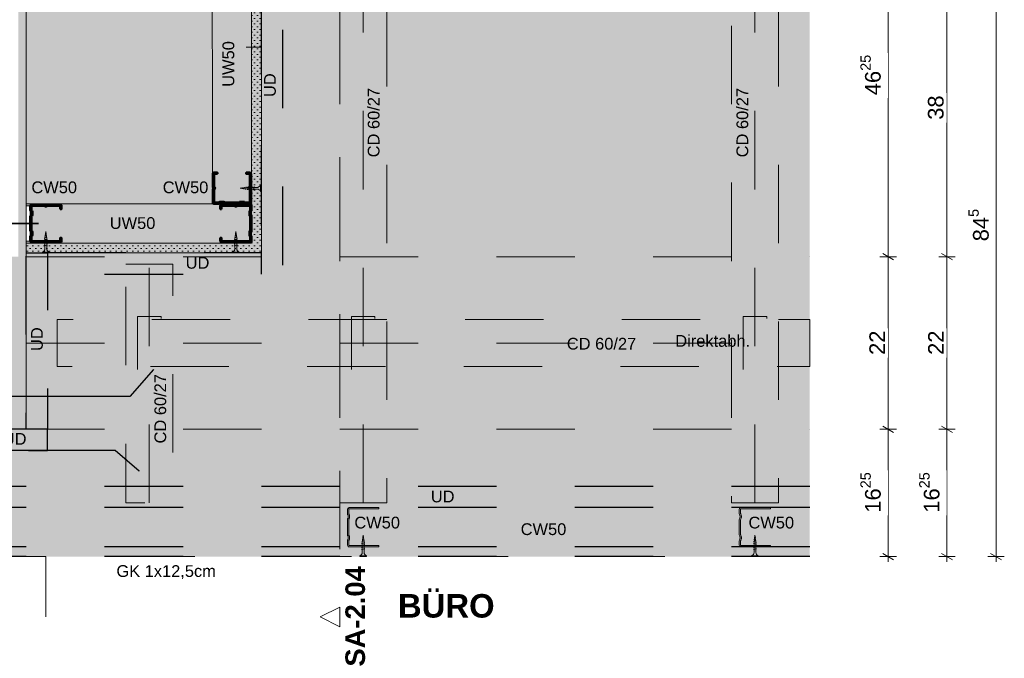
# Model space of a CAD drawing. Header units: metres. Extents: x -1.1 to 13.1, y -2.2 to 1.8.
# Tile 2 of 59: x -0.402 to 0.854, y -2.149 to -1.335. Entities that reach past the tile are written whole.
import ezdxf

# ---------------------------------------------------------------- set-up
doc = ezdxf.new("R2010")
doc.units = ezdxf.units.M
doc.header["$MEASUREMENT"] = 0
for name, pattern in [('Achse', [0.04, 0.02, -0.01, 0, -0.01]), ('Schnittlinie', [0.06, 0.03, -0.015, 0, -0.015]), ('Strichlinie eng', [0.023, 0.015, -0.008]), ('Untersicht', [0.02, 0.015, -0.005]), ('Wipeout_Contour', [1, 0, -1])]:
    doc.linetypes.add(name, pattern=pattern)
for name, color, linetype in [('152 - Bemaßung_ Beschriftung.Ausbau', 7, 'Continuous'), ('201 - Marker.Schnitt - versteckt Grundriss u. Detail SD', 7, 'Continuous'), ('607 - Struktur.Stütze', 7, 'Continuous'), ('608 - Struktur.Träger', 7, 'Continuous'), ('650 - Abdeckung.Fußboden Aufbau', 7, 'Continuous'), ('653 - Abdeckung.TB Verkofferung', 7, 'Continuous'), ('660 - Unterkonstruktion.Trockenbau', 7, 'Continuous'), ('Neubau_606 - Struktur.Wand Innen Ausbau', 7, 'Continuous'), ('Neubau_653 - Abdeckung.TB Verkofferung', 7, 'Continuous'), ('Neubau_660 - Unterkonstruktion.Trockenbau', 7, 'Continuous')]:
    doc.layers.add(name, color=color, linetype=linetype)
doc.styles.add('ERSTELLTER_STIL_1', font='txt')
doc.styles.add('ERSTELLTER_STIL_2', font='txt')
doc.dimstyles.new('ERSTELLTER_STIL__1', dxfattribs={"dimtxt": 0.02, "dimasz": 0.01064, "dimexe": 0.18, "dimexo": 0.0625, "dimgap": 0, "dimtad": 1, "dimzin": 0, "dimdsep": 46, "dimtxsty": 'ERSTELLTER_STIL_1', "dimblk": 'ARROWHEAD_2', "dimblk1": 'ARROWHEAD_2', "dimblk2": 'ARROWHEAD_2', "dimcen": 0.09, "dimse1": 1, "dimse2": 1, "dimclrd": 7, "dimclre": 7, "dimclrt": 7, "dimazin": 0, "dimtfac": 1, "dimtdec": 4, "dimtmove": 0, "dimatfit": 3, "dimfxl": 1, "dimtolj": 1, "dimtzin": 0, "dimarcsym": 0})
doc.dimstyles.new('ERSTELLTER_STIL__4', dxfattribs={"dimtxt": 0.18, "dimasz": 0.001824, "dimexe": 0.18, "dimexo": 0.0625, "dimgap": 0, "dimtad": 0, "dimtih": 1, "dimtoh": 1, "dimdec": 4, "dimzin": 0, "dimdsep": 46, "dimcen": 0.09, "dimadec": 0, "dimazin": 0, "dimtfac": 1, "dimtdec": 4, "dimtmove": 0, "dimatfit": 3, "dimldrblk": 'ARROWHEAD_11', "dimfxl": 1, "dimtolj": 1, "dimtzin": 0, "dimarcsym": 0})
pattern_1 = [(45, (0, 0), (-0.003535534, 0.003535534), [0, -0.005])]

# ---------------------------------------------------------------- blocks, each defined once
blk = doc.blocks.new('*D3')
at = {"layer": '152 - Bemaßung_ Beschriftung.Ausbau', "color": 7, "linetype": 'Continuous', "lineweight": 9}
for p, q in [((0.7166, -1.857), (0.6956, -1.857)), ((0.6991, -1.8529), (0.7131, -1.861)), ((0.7061, -2.0195), (0.7061, -1.857)), ((0.7166, -2.0195), (0.6956, -2.0195)), ((0.6991, -2.0154), (0.7131, -2.0235)), ((0.7061, -2.0263), (0.7061, -2.0195))]:
    blk.add_line(p, q, dxfattribs=at)
at = {"color": 254, "linetype": 'Wipeout_Contour', "lineweight": 0, "ltscale": 8.491843}
blk.add_wipeout([(0.7057, -1.967), (0.7057, -1.9094), (0.6785, -1.9094), (0.6785, -1.967)], dxfattribs=at).dxf.layer = '152 - Bemaßung_ Beschriftung.Ausbau'
at = {"layer": '152 - Bemaßung_ Beschriftung.Ausbau', "color": 7, "lineweight": 9, "insert": (0.7024, -1.9634), "char_height": 0.02, "attachment_point": 7, "rotation": 90, "style": 'ERSTELLTER_STIL_1'}
blk.add_mtext('\\A1;{\\pql;\\fArial|b0|i0|c0|p38;16\\fArial|b0|i0|c0|p38;\\A1{\\H.66x;\\S25^  ;}}', dxfattribs=at)
blk = doc.blocks.new('ARROWHEAD_2')
at = {"color": 0, "linetype": 'Continuous', "lineweight": 0}
for p, q in [((0, 0), (-1, 0)), ((-0.38, -0.66), (0.38, 0.66))]:
    blk.add_line(p, q, dxfattribs=at)
blk = doc.blocks.new('*D5')
at = {"layer": '152 - Bemaßung_ Beschriftung.Ausbau', "color": 7, "linetype": 'Continuous', "lineweight": 9}
for p, q in [((0.6991, -1.6329), (0.7131, -1.641)), ((0.7166, -1.637), (0.6956, -1.637)), ((0.7061, -1.857), (0.7061, -1.637)), ((0.7166, -1.857), (0.6956, -1.857)), ((0.6991, -1.8529), (0.7131, -1.861))]:
    blk.add_line(p, q, dxfattribs=at)
at = {"color": 254, "linetype": 'Wipeout_Contour', "lineweight": 0, "ltscale": 7.796906}
blk.add_wipeout([(0.7057, -1.7658), (0.7057, -1.7282), (0.6785, -1.7282), (0.6785, -1.7658)], dxfattribs=at).dxf.layer = '152 - Bemaßung_ Beschriftung.Ausbau'
at = {"layer": '152 - Bemaßung_ Beschriftung.Ausbau', "color": 7, "lineweight": 9, "insert": (0.7021, -1.7622), "char_height": 0.02, "attachment_point": 7, "rotation": 90, "style": 'ERSTELLTER_STIL_1'}
blk.add_mtext('\\A1;{\\pql;\\fArial|b0|i0|c0|p38;22}', dxfattribs=at)
blk = doc.blocks.new('*D6')
at = {"layer": '152 - Bemaßung_ Beschriftung.Ausbau', "color": 7, "linetype": 'Continuous', "lineweight": 9}
for p, q in [((0.7166, -1.1745), (0.6956, -1.1745)), ((0.6991, -1.1704), (0.7131, -1.1785)), ((0.7061, -1.637), (0.7061, -1.1745)), ((0.6991, -1.6329), (0.7131, -1.641)), ((0.7166, -1.637), (0.6956, -1.637))]:
    blk.add_line(p, q, dxfattribs=at)
at = {"color": 254, "linetype": 'Wipeout_Contour', "lineweight": 0, "ltscale": 6.606756}
blk.add_wipeout([(0.7057, -1.4345), (0.7057, -1.3769), (0.6785, -1.3769), (0.6785, -1.4345)], dxfattribs=at).dxf.layer = '152 - Bemaßung_ Beschriftung.Ausbau'
at = {"layer": '152 - Bemaßung_ Beschriftung.Ausbau', "color": 7, "lineweight": 9, "insert": (0.7024, -1.4309), "char_height": 0.02, "attachment_point": 7, "rotation": 90, "style": 'ERSTELLTER_STIL_1'}
blk.add_mtext('\\A1;{\\pql;\\fArial|b0|i0|c0|p38;46\\fArial|b0|i0|c0|p38;\\A1{\\H.66x;\\S25^  ;}}', dxfattribs=at)
blk = doc.blocks.new('*D22')
at = {"layer": '152 - Bemaßung_ Beschriftung.Ausbau', "color": 7, "linetype": 'Continuous', "lineweight": 9}
for p, q in [((0.7916, -1.857), (0.7706, -1.857)), ((0.7741, -1.8529), (0.7881, -1.861)), ((0.7811, -2.0195), (0.7811, -1.857)), ((0.7916, -2.0195), (0.7706, -2.0195)), ((0.7741, -2.0154), (0.7881, -2.0235)), ((0.7811, -2.0263), (0.7811, -2.0195))]:
    blk.add_line(p, q, dxfattribs=at)
at = {"color": 254, "linetype": 'Wipeout_Contour', "lineweight": 0, "ltscale": 8.594038}
blk.add_wipeout([(0.7807, -1.967), (0.7807, -1.9094), (0.7535, -1.9094), (0.7535, -1.967)], dxfattribs=at).dxf.layer = '152 - Bemaßung_ Beschriftung.Ausbau'
at = {"layer": '152 - Bemaßung_ Beschriftung.Ausbau', "color": 7, "lineweight": 9, "insert": (0.7774, -1.9634), "char_height": 0.02, "attachment_point": 7, "rotation": 90, "style": 'ERSTELLTER_STIL_1'}
blk.add_mtext('\\A1;{\\pql;\\fArial|b0|i0|c0|p38;16\\fArial|b0|i0|c0|p38;\\A1{\\H.66x;\\S25^  ;}}', dxfattribs=at)
blk = doc.blocks.new('*D23')
at = {"layer": '152 - Bemaßung_ Beschriftung.Ausbau', "color": 7, "linetype": 'Continuous', "lineweight": 9}
for p, q in [((0.7741, -1.6329), (0.7881, -1.641)), ((0.7916, -1.637), (0.7706, -1.637)), ((0.7811, -1.857), (0.7811, -1.637)), ((0.7916, -1.857), (0.7706, -1.857)), ((0.7741, -1.8529), (0.7881, -1.861))]:
    blk.add_line(p, q, dxfattribs=at)
at = {"color": 254, "linetype": 'Wipeout_Contour', "lineweight": 0, "ltscale": 7.907437}
blk.add_wipeout([(0.7807, -1.7658), (0.7807, -1.7282), (0.7535, -1.7282), (0.7535, -1.7658)], dxfattribs=at).dxf.layer = '152 - Bemaßung_ Beschriftung.Ausbau'
at = {"layer": '152 - Bemaßung_ Beschriftung.Ausbau', "color": 7, "lineweight": 9, "insert": (0.7771, -1.7622), "char_height": 0.02, "attachment_point": 7, "rotation": 90, "style": 'ERSTELLTER_STIL_1'}
blk.add_mtext('\\A1;{\\pql;\\fArial|b0|i0|c0|p38;22}', dxfattribs=at)
blk = doc.blocks.new('*D24')
at = {"layer": '152 - Bemaßung_ Beschriftung.Ausbau', "color": 7, "linetype": 'Continuous', "lineweight": 9}
for p, q in [((0.7741, -1.2529), (0.7881, -1.261)), ((0.7916, -1.257), (0.7706, -1.257)), ((0.7811, -1.637), (0.7811, -1.257)), ((0.7741, -1.6329), (0.7881, -1.641)), ((0.7916, -1.637), (0.7706, -1.637))]:
    blk.add_line(p, q, dxfattribs=at)
at = {"color": 254, "linetype": 'Wipeout_Contour', "lineweight": 0, "ltscale": 6.869271}
blk.add_wipeout([(0.7807, -1.4658), (0.7807, -1.4282), (0.7535, -1.4282), (0.7535, -1.4658)], dxfattribs=at).dxf.layer = '152 - Bemaßung_ Beschriftung.Ausbau'
at = {"layer": '152 - Bemaßung_ Beschriftung.Ausbau', "color": 7, "lineweight": 9, "insert": (0.7771, -1.4622), "char_height": 0.02, "attachment_point": 7, "rotation": 90, "style": 'ERSTELLTER_STIL_1'}
blk.add_mtext('\\A1;{\\pql;\\fArial|b0|i0|c0|p38;38}', dxfattribs=at)
blk = doc.blocks.new('*D33')
at = {"layer": '152 - Bemaßung_ Beschriftung.Ausbau', "color": 7, "linetype": 'Continuous', "lineweight": 9}
for p, q in [((0.8543, -1.1745), (0.8333, -1.1745)), ((0.8368, -1.1704), (0.8508, -1.1785)), ((0.8438, -2.0195), (0.8438, -1.1745)), ((0.8543, -2.0195), (0.8333, -2.0195)), ((0.8368, -2.0154), (0.8508, -2.0235)), ((0.8438, -2.0263), (0.8438, -2.0195))]:
    blk.add_line(p, q, dxfattribs=at)
at = {"color": 254, "linetype": 'Wipeout_Contour', "lineweight": 0, "ltscale": 7.491645}
blk.add_wipeout([(0.8434, -1.6208), (0.8434, -1.5732), (0.8162, -1.5732), (0.8162, -1.6208)], dxfattribs=at).dxf.layer = '152 - Bemaßung_ Beschriftung.Ausbau'
at = {"layer": '152 - Bemaßung_ Beschriftung.Ausbau', "color": 7, "lineweight": 9, "insert": (0.8402, -1.6172), "char_height": 0.02, "attachment_point": 7, "rotation": 90, "style": 'ERSTELLTER_STIL_1'}
blk.add_mtext('\\A1;{\\pql;\\fArial|b0|i0|c0|p38;84\\fArial|b0|i0|c0|p38;\\A1{\\H.66x;\\S5^  ;}}', dxfattribs=at)
blk = doc.blocks.new('ARROWHEAD_11')
at = {"color": 0, "linetype": 'Continuous', "lineweight": 0}
blk.add_line((0, 0), (-1, 0), dxfattribs=at)
at = {"color": 0, "linetype": 'Continuous', "lineweight": 0, "const_width": 0.25, "flags": 128}
blk.add_lwpolyline([(-0.125, 0, 1), (0.125, 0, 1)], format="xyb", close=True, dxfattribs=at)

msp = doc.modelspace()

# ---------------------------------------------------------------- hatches: boundary and pattern name
at = {"layer": '607 - Struktur.Stütze', "linetype": 'Continuous', "lineweight": 5}
h = msp.add_hatch(dxfattribs=at)
h.set_pattern_fill('Gips_0005', style=0, pattern_type=2)
h.set_pattern_definition(pattern_1)
h.paths.add_polyline_path([(-0.4039, -1.847), (-0.5939, -1.847), (-0.5939, -1.857), (-0.3939, -1.857), (-0.3939, -1.037), (-0.5939, -1.037), (-0.5939, -1.047), (-0.4039, -1.047)])
at = {"layer": 'Neubau_606 - Struktur.Wand Innen Ausbau', "linetype": 'Continuous', "lineweight": 5}
h = msp.add_hatch(dxfattribs=at)
h.set_pattern_fill('Gips_0005', style=0, pattern_type=2)
h.set_pattern_definition(pattern_1)
h.paths.add_polyline_path([(-0.094, -1.1745), (-0.1065, -1.1745), (-0.1064, -1.6195), (-0.0939, -1.6195)])
h = msp.add_hatch(dxfattribs=at)
h.set_pattern_fill('Gips_0005', style=0, pattern_type=2)
h.set_pattern_definition(pattern_1)
h.paths.add_polyline_path([(-0.1064, -1.6195), (-0.3939, -1.6195), (-0.3939, -1.632), (-0.1064, -1.632)])
h = msp.add_hatch(dxfattribs=at)
h.set_pattern_fill('Gips_0005', style=0, pattern_type=2)
h.set_pattern_definition(pattern_1)
h.paths.add_polyline_path([(-0.1064, -1.6195), (-0.1064, -1.632), (-0.0939, -1.632)])
h = msp.add_hatch(dxfattribs=at)
h.set_pattern_fill('Gips_0005', style=0, pattern_type=2)
h.set_pattern_definition(pattern_1)
h.paths.add_polyline_path([(-0.0939, -1.6195), (-0.1064, -1.6195), (-0.0939, -1.632)])

# ---------------------------------------------------------------- linework, layer by layer
at = {"layer": '201 - Marker.Schnitt - versteckt Grundriss u. Detail SD', "color": 7, "linetype": 'Schnittlinie', "lineweight": 13}
msp.add_line((0.0061, 1.69), (0.0061, -2.084), dxfattribs=at)
at = {"layer": '607 - Struktur.Stütze', "color": 7, "linetype": 'Continuous', "lineweight": 5}
msp.add_lwpolyline([(-0.5939, -1.857), (-0.3939, -1.857), (-0.3939, -1.037), (-0.5939, -1.037)], dxfattribs=at)
at = {"layer": '650 - Abdeckung.Fußboden Aufbau', "color": 7, "linetype": 'Continuous', "lineweight": 13}
msp.add_lwpolyline([(-0.0939, -1.1745), (-0.0939, -1.632), (-0.3939, -1.632), (-0.3939, -1.857), (-0.4789, -1.857), (-0.4789, -2.0965)], dxfattribs=at)
at = {"layer": '653 - Abdeckung.TB Verkofferung', "color": 7, "linetype": 'Continuous', "lineweight": 18}
msp.add_line((-0.0939, -1.3694), (-0.1132, -1.3694), dxfattribs=at)
at = {"layer": '653 - Abdeckung.TB Verkofferung', "color": 1, "linetype": 'Strichlinie eng', "lineweight": 25, "flags": 128}
for points in [[(-0.0939, -1.1745), (-0.0669, -1.1745), (-0.0669, -1.659), (-0.0939, -1.659)], [(-0.3939, -1.632), (-0.3669, -1.632), (-0.3669, -1.857), (-0.3939, -1.857)], [(-0.0939, -1.659), (-0.0939, -1.632), (-0.3669, -1.632), (-0.3669, -1.659)], [(-0.3669, -1.884), (-0.3669, -1.857), (-0.4519, -1.857), (-0.4519, -1.884)]]:
    msp.add_lwpolyline(points, close=True, dxfattribs=at)
at = {"layer": '653 - Abdeckung.TB Verkofferung', "color": 1, "linetype": 'Strichlinie eng', "lineweight": 18, "flags": 128}
for points in [[(0.0061, -1.1796), (0.0661, -1.1796), (0.0661, -1.951), (0.0061, -1.951)], [(0.5061, -1.1796), (0.5661, -1.1796), (0.5661, -1.951), (0.5061, -1.951)], [(-0.2669, -1.6466), (-0.2069, -1.6466), (-0.2069, -1.951), (-0.2669, -1.951)], [(-0.2519, -1.7807), (-0.2519, -1.7133), (-0.2219, -1.7133), (-0.2219, -1.7807)], [(0.0211, -1.7807), (0.0211, -1.7133), (0.0511, -1.7133), (0.0511, -1.7807)], [(0.5211, -1.7807), (0.5211, -1.7133), (0.5511, -1.7133), (0.5511, -1.7807)]]:
    msp.add_lwpolyline(points, close=True, dxfattribs=at)
for points in [[(0.0361, -1.951), (0.0361, -1.1796)], [(0.5361, -1.951), (0.5361, -1.1796)], [(-0.2369, -1.951), (-0.2369, -1.6466)]]:
    msp.add_lwpolyline(points, dxfattribs=at)
at = {"layer": '660 - Unterkonstruktion.Trockenbau', "color": 7, "linetype": 'Continuous', "lineweight": 5}
for p, q in [((-0.0949, -1.5537), (-0.0949, -1.5452)), ((-0.1186, -1.5504), (-0.1183, -1.5486)), ((-0.1163, -1.5508), (-0.1158, -1.5482)), ((-0.1141, -1.5511), (-0.1133, -1.5477)), ((-0.1117, -1.5515), (-0.1107, -1.5475)), ((-0.1091, -1.5515), (-0.1081, -1.5475)), ((-0.1065, -1.5515), (-0.1055, -1.5475)), ((-0.1039, -1.5515), (-0.1029, -1.5475)), ((-0.3699, -1.6073), (-0.3681, -1.6076)), ((-0.1255, -1.6073), (-0.1273, -1.6076)), ((-0.3709, -1.6142), (-0.3669, -1.6152)), ((-0.3709, -1.6168), (-0.3669, -1.6178)), ((-0.3709, -1.6194), (-0.3669, -1.6204)), ((-0.3706, -1.6118), (-0.3671, -1.6126)), ((-0.3702, -1.6095), (-0.3676, -1.6101)), ((-0.1244, -1.6142), (-0.1284, -1.6152)), ((-0.1244, -1.6168), (-0.1284, -1.6178)), ((-0.1244, -1.6194), (-0.1284, -1.6204)), ((-0.1248, -1.6118), (-0.1282, -1.6126)), ((-0.1252, -1.6096), (-0.1278, -1.6101)), ((-0.3732, -1.631), (-0.3647, -1.631)), ((-0.3709, -1.622), (-0.3669, -1.623)), ((-0.1222, -1.631), (-0.1307, -1.631)), ((-0.1244, -1.622), (-0.1284, -1.623))]:
    msp.add_line(p, q, dxfattribs=at)
at = {"layer": '660 - Unterkonstruktion.Trockenbau', "color": 7, "linetype": 'Continuous', "lineweight": 50, "flags": 128}
for points in [[(-0.1499, -1.5312), (-0.1499, -1.5295), (-0.1539, -1.5295, 0.414214), (-0.1559, -1.5315), (-0.1559, -1.5475, 0.267949), (-0.1549, -1.5493, -0.57735), (-0.1549, -1.5497, 0.267949), (-0.1559, -1.5514), (-0.1559, -1.5675, 0.414214), (-0.1539, -1.5695), (-0.1484, -1.5695, 0.250492), (-0.1467, -1.5686, -0.250492), (-0.1465, -1.5685), (-0.1422, -1.5685, -0.250492), (-0.142, -1.5686, 0.250492), (-0.1404, -1.5695), (-0.1226, -1.5695, 0.250492), (-0.1209, -1.5686, -0.250492), (-0.1207, -1.5685), (-0.1164, -1.5685, -0.250492), (-0.1162, -1.5686, 0.250492), (-0.1146, -1.5695), (-0.1091, -1.5695, 0.414214), (-0.1071, -1.5675), (-0.1071, -1.5514, 0.267949), (-0.1081, -1.5497, -0.57735), (-0.1081, -1.5493, 0.267949), (-0.1071, -1.5475), (-0.1071, -1.5315, 0.414214), (-0.1091, -1.5295), (-0.1131, -1.5295), (-0.1131, -1.5312), (-0.1091, -1.5312, -0.414214), (-0.1088, -1.5315), (-0.1088, -1.5475, -0.267949), (-0.1089, -1.5477, 0.57735), (-0.1089, -1.5512, -0.267949), (-0.1088, -1.5514), (-0.1088, -1.5675, -0.414214), (-0.1091, -1.5677), (-0.1146, -1.5677, -0.250492), (-0.1148, -1.5676, 0.250492), (-0.1164, -1.5667), (-0.1207, -1.5667, 0.250492), (-0.1224, -1.5676, -0.250492), (-0.1226, -1.5677), (-0.1404, -1.5677, -0.250492), (-0.1406, -1.5676, 0.250492), (-0.1422, -1.5667), (-0.1465, -1.5667, 0.250492), (-0.1482, -1.5676, -0.250492), (-0.1484, -1.5677), (-0.1539, -1.5677, -0.414214), (-0.1541, -1.5675), (-0.1541, -1.5514, -0.267949), (-0.154, -1.5512, 0.57735), (-0.154, -1.5477, -0.267949), (-0.1541, -1.5475), (-0.1541, -1.5315, -0.414214), (-0.1539, -1.5312)], [(-0.1447, -1.5761), (-0.1464, -1.5761), (-0.1464, -1.5721, -0.414214), (-0.1444, -1.5701), (-0.1284, -1.5701, -0.267949), (-0.1267, -1.5711, 0.57735), (-0.1262, -1.5711, -0.267949), (-0.1245, -1.5701), (-0.1084, -1.5701, -0.414214), (-0.1064, -1.5721), (-0.1064, -1.5776, -0.250492), (-0.1073, -1.5792, 0.250492), (-0.1074, -1.5794), (-0.1074, -1.5837, 0.250492), (-0.1073, -1.5839, -0.250492), (-0.1064, -1.5856), (-0.1064, -1.6034, -0.250492), (-0.1073, -1.605, 0.250492), (-0.1074, -1.6052), (-0.1074, -1.6095, 0.250492), (-0.1073, -1.6097, -0.250492), (-0.1064, -1.6114), (-0.1064, -1.6169, -0.414214), (-0.1084, -1.6189), (-0.1245, -1.6189, -0.267949), (-0.1262, -1.6179, 0.57735), (-0.1267, -1.6179, -0.267949), (-0.1284, -1.6189), (-0.1444, -1.6189, -0.414214), (-0.1464, -1.6169), (-0.1464, -1.6129), (-0.1447, -1.6129), (-0.1447, -1.6169, 0.414214), (-0.1444, -1.6171), (-0.1284, -1.6171, 0.267949), (-0.1282, -1.617, -0.57735), (-0.1247, -1.617, 0.267949), (-0.1245, -1.6171), (-0.1084, -1.6171, 0.414214), (-0.1082, -1.6169), (-0.1082, -1.6114, 0.250492), (-0.1083, -1.6112, -0.250492), (-0.1092, -1.6095), (-0.1092, -1.6052, -0.250492), (-0.1083, -1.6036, 0.250492), (-0.1082, -1.6034), (-0.1082, -1.5856, 0.250492), (-0.1083, -1.5854, -0.250492), (-0.1092, -1.5837), (-0.1092, -1.5794, -0.250492), (-0.1083, -1.5778, 0.250492), (-0.1082, -1.5776), (-0.1082, -1.5721, 0.414214), (-0.1084, -1.5718), (-0.1245, -1.5718, 0.267949), (-0.1247, -1.572, -0.57735), (-0.1282, -1.572, 0.267949), (-0.1284, -1.5718), (-0.1444, -1.5718, 0.414214), (-0.1447, -1.5721)]]:
    msp.add_lwpolyline(points, format="xyb", close=True, dxfattribs=at)
at = {"layer": '660 - Unterkonstruktion.Trockenbau', "color": 7, "linetype": 'Continuous', "lineweight": 5, "flags": 128}
for points in [[(-0.112, -1.5484), (-0.0994, -1.5484, 0.304192), (-0.0949, -1.5452), (-0.0939, -1.5452), (-0.0939, -1.5537), (-0.0949, -1.5537, 0.304191), (-0.0994, -1.5506), (-0.112, -1.5506), (-0.1211, -1.5495)], [(-0.3678, -1.6139), (-0.3678, -1.6265, 0.304192), (-0.3647, -1.631), (-0.3647, -1.632), (-0.3732, -1.632), (-0.3732, -1.631, 0.304191), (-0.3701, -1.6265), (-0.3701, -1.6139), (-0.3689, -1.6047)], [(-0.1276, -1.6139), (-0.1276, -1.6265, -0.304192), (-0.1307, -1.631), (-0.1307, -1.632), (-0.1222, -1.632), (-0.1222, -1.631, -0.304191), (-0.1253, -1.6265), (-0.1253, -1.6139), (-0.1264, -1.6048)]]:
    msp.add_lwpolyline(points, format="xyb", close=True, dxfattribs=at)
at = {"layer": 'Neubau_606 - Struktur.Wand Innen Ausbau', "color": 1, "linetype": 'Continuous', "lineweight": 5}
for p, q in [((-0.1064, -1.5695), (-0.1065, -1.1745)), ((-0.1064, -1.6195), (-0.1064, -1.5695)), ((-0.3939, -1.6195), (-0.1564, -1.6195)), ((-0.1564, -1.6195), (-0.1064, -1.6195)), ((-0.1564, -1.6195), (-0.1064, -1.6195))]:
    msp.add_line(p, q, dxfattribs=at)
for points in [[(-0.1565, -1.1745), (-0.1564, -1.5695)], [(-0.0939, -1.632), (-0.094, -1.1745)], [(-0.1564, -1.5695), (-0.3939, -1.5695)], [(-0.3939, -1.632), (-0.1064, -1.632)], [(-0.0939, -1.632), (-0.1064, -1.632)]]:
    msp.add_lwpolyline(points, dxfattribs=at)
at = {"layer": 'Neubau_653 - Abdeckung.TB Verkofferung', "color": 1, "linetype": 'Untersicht', "lineweight": 9}
for p, q in [((-0.3689, -2.0195), (-0.4789, -2.0195)), ((-0.3689, -2.0965), (-0.3689, -2.0195))]:
    msp.add_line(p, q, dxfattribs=at)
at = {"layer": 'Neubau_660 - Unterkonstruktion.Trockenbau', "color": 1, "linetype": 'Continuous', "lineweight": 5}
for p, q in [((0.0374, -1.9971), (0.0348, -1.9976)), ((0.037, -1.9948), (0.0352, -1.9951)), ((0.5374, -1.9971), (0.5348, -1.9976)), ((0.537, -1.9948), (0.5352, -1.9951)), ((0.0381, -2.0017), (0.0341, -2.0027)), ((0.0381, -2.0043), (0.0341, -2.0053)), ((0.0381, -2.0069), (0.0341, -2.0079)), ((0.0381, -2.0095), (0.0341, -2.0105)), ((0.0377, -1.9993), (0.0343, -2.0001)), ((0.5381, -2.0017), (0.5341, -2.0027)), ((0.5381, -2.0043), (0.5341, -2.0053)), ((0.5381, -2.0069), (0.5341, -2.0079)), ((0.5381, -2.0095), (0.5341, -2.0105)), ((0.5377, -1.9993), (0.5343, -2.0001)), ((0.0403, -2.0185), (0.0318, -2.0185)), ((0.5403, -2.0185), (0.5318, -2.0185))]:
    msp.add_line(p, q, dxfattribs=at)
at = {"layer": 'Neubau_660 - Unterkonstruktion.Trockenbau', "color": 1, "linetype": 'Continuous', "lineweight": 5, "flags": 128}
for points in [[(0.0561, -2.007), (0.0181, -2.007, -0.414214), (0.0161, -2.005), (0.0161, -1.9995, -0.156603), (0.0167, -1.9974, 0.156603), (0.0171, -1.9964), (0.0171, -1.9946, 0.156603), (0.0167, -1.9936, -0.156603), (0.0161, -1.9915), (0.0161, -1.9725, -0.156603), (0.0167, -1.9704, 0.156603), (0.0171, -1.9694), (0.0171, -1.9676, 0.156603), (0.0167, -1.9666, -0.156603), (0.0161, -1.9645), (0.0161, -1.959, -0.414214), (0.0181, -1.957), (0.0561, -1.957), (0.0561, -1.9587), (0.0181, -1.9587, 0.414214), (0.0178, -1.959), (0.0178, -1.9645, 0.156603), (0.0182, -1.9655, -0.156603), (0.0188, -1.9676), (0.0188, -1.9694, -0.156603), (0.0182, -1.9714, 0.156603), (0.0178, -1.9725), (0.0178, -1.9915, 0.156603), (0.0182, -1.9925, -0.156603), (0.0188, -1.9946), (0.0188, -1.9964, -0.156603), (0.0182, -1.9984, 0.156603), (0.0178, -1.9995), (0.0178, -2.005, 0.414214), (0.0181, -2.0052), (0.0561, -2.0052)], [(0.5561, -2.007), (0.5181, -2.007, -0.414214), (0.5161, -2.005), (0.5161, -1.9995, -0.156603), (0.5167, -1.9974, 0.156603), (0.5171, -1.9964), (0.5171, -1.9946, 0.156603), (0.5167, -1.9936, -0.156603), (0.5161, -1.9915), (0.5161, -1.9725, -0.156603), (0.5167, -1.9704, 0.156603), (0.5171, -1.9694), (0.5171, -1.9676, 0.156603), (0.5167, -1.9666, -0.156603), (0.5161, -1.9645), (0.5161, -1.959, -0.414214), (0.5181, -1.957), (0.5561, -1.957), (0.5561, -1.9587), (0.5181, -1.9587, 0.414214), (0.5178, -1.959), (0.5178, -1.9645, 0.156603), (0.5182, -1.9655, -0.156603), (0.5188, -1.9676), (0.5188, -1.9694, -0.156603), (0.5182, -1.9714, 0.156603), (0.5178, -1.9725), (0.5178, -1.9915, 0.156603), (0.5182, -1.9925, -0.156603), (0.5188, -1.9946), (0.5188, -1.9964, -0.156603), (0.5182, -1.9984, 0.156603), (0.5178, -1.9995), (0.5178, -2.005, 0.414214), (0.5181, -2.0052), (0.5561, -2.0052)], [(0.0349, -2.0014), (0.0349, -2.014, -0.304192), (0.0318, -2.0185), (0.0318, -2.0195), (0.0403, -2.0195), (0.0403, -2.0185, -0.304191), (0.0372, -2.014), (0.0372, -2.0014), (0.0361, -1.9923)], [(0.5349, -2.0014), (0.5349, -2.014, -0.304192), (0.5318, -2.0185), (0.5318, -2.0195), (0.5403, -2.0195), (0.5403, -2.0185, -0.304191), (0.5372, -2.014), (0.5372, -2.0014), (0.5361, -1.9923)]]:
    msp.add_lwpolyline(points, format="xyb", close=True, dxfattribs=at)

# ---------------------------------------------------------------- texts
at = {"layer": '152 - Bemaßung_ Beschriftung.Ausbau', "color": 7, "linetype": 'Continuous', "lineweight": 9, "char_height": 0.015, "rotation": 90, "style": 'ERSTELLTER_STIL_1'}
for s, insert, attachment_point in [('\\A1;{\\pql;\\fArial|b0|i0|c0|p38;U\\fArial|b0|i0|c0|p38;W50}', (-0.1283, -1.4201), 7), ('\\A1;{\\pqr;\\fArial|b0|i0|c0|p38;UD}', (-0.0753, -1.4029), 9), ('\\A1;{\\pqr;\\fArial|b0|i0|c0|p38;C\\fArial|b0|i0|c0|p38;D 60/27}', (0.0571, -1.4216), 9), ('\\A1;{\\pqr;\\fArial|b0|i0|c0|p38;C\\fArial|b0|i0|c0|p38;D 60/27}', (0.5277, -1.4216), 9), ('\\A1;{\\pqr;\\fArial|b0|i0|c0|p38;UD}', (-0.3727, -1.7269), 9), ('\\A1;{\\pqr;\\fArial|b0|i0|c0|p38;C\\fArial|b0|i0|c0|p38;D 60/27}', (-0.2152, -1.7866), 9)]:
    msp.add_mtext(s, dxfattribs=dict(at, insert=insert, attachment_point=attachment_point))
at = {"layer": '152 - Bemaßung_ Beschriftung.Ausbau', "color": 7, "linetype": 'Continuous', "lineweight": 9}
for s, insert, char_height, attachment_point, style in [('\\A1;{\\pql;\\fArial|b0|i0|c0|p38;C\\fArial|b0|i0|c0|p38;W50}', (-0.3874, -1.5561), 0.015, 7, 'ERSTELLTER_STIL_1'), ('\\A1;{\\pql;\\fArial|b0|i0|c0|p38;C\\fArial|b0|i0|c0|p38;W50}', (-0.2198, -1.5561), 0.015, 7, 'ERSTELLTER_STIL_1'), ('\\A1;{\\pql;\\fArial|b0|i0|c0|p38;U\\fArial|b0|i0|c0|p38;W50}', (-0.2874, -1.6017), 0.015, 7, 'ERSTELLTER_STIL_1'), ('\\A1;{\\pql;\\fArial|b0|i0|c0|p38;UD}', (-0.1905, -1.6524), 0.015, 7, 'ERSTELLTER_STIL_1'), ('\\A1;{\\pql;\\fArial|b0|i0|c0|p38;C\\fArial|b0|i0|c0|p38;D 60/27}', (0.296, -1.7556), 0.015, 7, 'ERSTELLTER_STIL_1'), ('\\A1;{\\pql;\\fArial|b0|i0|c0|p38;Direktabh.}', (0.4344, -1.752), 0.015, 7, 'ERSTELLTER_STIL_1'), ('\\A1;{\\pql;\\fArial|b0|i0|c0|p38;UD}', (-0.4239, -1.877), 0.015, 7, 'ERSTELLTER_STIL_1'), ('\\A1;{\\pql;\\fArial|b0|i0|c0|p38;UD}', (0.1224, -1.9505), 0.015, 7, 'ERSTELLTER_STIL_1'), ('\\A1;{\\pql;\\fArial|b0|i0|c0|p38;CW50}', (0.0248, -1.9838), 0.015, 7, 'ERSTELLTER_STIL_1'), ('\\A1;{\\pql;\\fArial|b0|i0|c0|p38;CW50}', (0.5278, -1.9838), 0.015, 7, 'ERSTELLTER_STIL_1'), ('\\A1;{\\pql;\\fArial|b0|i0|c0|p38;CW50}', (0.2371, -1.9922), 0.015, 7, 'ERSTELLTER_STIL_1'), ('\\A1;{\\pql;\\fArial|b0|i0|c0|p38;GK \\fArial|b0|i0|c0|p38;1x12,5cm}', (-0.2789, -2.0482), 0.015, 7, 'ERSTELLTER_STIL_1'), ('\\A1;{\\pqr;\\fArial|b1|i0|c0|p38;BÜRO}', (0.2038, -2.0977), 0.03, 9, 'ERSTELLTER_STIL_2')]:
    msp.add_mtext(s, dxfattribs=dict(at, insert=insert, char_height=char_height, attachment_point=attachment_point, style=style))
at = {"layer": '201 - Marker.Schnitt - versteckt Grundriss u. Detail SD', "color": 7, "lineweight": 13, "insert": (0.0387, -2.0317), "char_height": 0.025, "attachment_point": 9, "rotation": 90, "style": 'ERSTELLTER_STIL_2'}
msp.add_mtext('\\A1;{\\pqr;\\pt0;\\fArial|b1|i0|c0|p38;SA-2.04}', dxfattribs=at)

# ---------------------------------------------------------------- dimensions: what is measured, and where the dimension line sits
at = {"layer": '152 - Bemaßung_ Beschriftung.Ausbau', "color": 7, "linetype": 'Continuous', "lineweight": 9}
dim = msp.add_linear_dim(base=(0.7061, -1.857), p1=(0.6061, -2.0195), p2=(0.6061, -1.857), angle=90, dimstyle='ERSTELLTER_STIL__1', dxfattribs=at)
dim.commit()
dim.dimension.update_dxf_attribs({"geometry": '*D3', "text_midpoint": (0.6921, -1.9136), "dimtype": 160, "text_rotation": 90})

# ---------------------------------------------------------------- leaders
at = {"layer": '152 - Bemaßung_ Beschriftung.Ausbau', "color": 7, "linetype": 'Continuous', "lineweight": 9, "annotation_type": 0, "has_hookline": 1, "hookline_direction": 1}
for points, text_width in [([(-0.2316, -1.7807), (-0.2619, -1.8152), (-0.7102, -1.8152)], 0.2889), ([(-0.2499, -1.9106), (-0.2805, -1.8841), (-0.7102, -1.8841)], 0.2715)]:
    msp.add_leader(points, dimstyle='ERSTELLTER_STIL__4', dxfattribs=dict(at, text_width=text_width))

# ---------------------------------------------------------------- next in the draw order: dimensions: what is measured, and where the dimension line sits
at = {"layer": '152 - Bemaßung_ Beschriftung.Ausbau', "color": 7, "linetype": 'Continuous', "lineweight": 9}
dim = msp.add_linear_dim(base=(0.7061, -1.637), p1=(0.6061, -1.857), p2=(0.6061, -1.637), angle=90, dimstyle='ERSTELLTER_STIL__1', dxfattribs=at)
dim.commit()
dim.dimension.update_dxf_attribs({"geometry": '*D5', "text_midpoint": (0.6921, -1.7469), "dimtype": 160, "text_rotation": 90})

# ---------------------------------------------------------------- next in the draw order: wipeouts: each hides what was drawn before it
at = {"color": 254, "linetype": 'Wipeout_Contour', "lineweight": 0, "ltscale": 6.475491}
msp.add_wipeout([(0.0061, -2.109), (0.0061, -2.084), (-0.0189, -2.0965)], dxfattribs=at).dxf.layer = '201 - Marker.Schnitt - versteckt Grundriss u. Detail SD'

# ---------------------------------------------------------------- next in the draw order: linework, layer by layer
at = {"layer": '201 - Marker.Schnitt - versteckt Grundriss u. Detail SD', "color": 7, "linetype": 'Continuous', "lineweight": 13, "flags": 128}
msp.add_lwpolyline([(0.0061, -2.109), (0.0061, -2.084), (-0.0189, -2.0965)], close=True, dxfattribs=at)

# ---------------------------------------------------------------- next in the draw order: dimensions: what is measured, and where the dimension line sits
at = {"layer": '152 - Bemaßung_ Beschriftung.Ausbau', "color": 7, "linetype": 'Continuous', "lineweight": 9}
for base, p1, p2, picture, middle in [((0.7061, -1.1745), (0.6061, -1.637), (0.6061, -1.1745), '*D6', (0.6921, -1.3811)), ((0.7811, -1.857), (0.6061, -2.0195), (0.6061, -1.857), '*D22', (0.7671, -1.9136))]:
    dim = msp.add_linear_dim(base=base, p1=p1, p2=p2, angle=90, dimstyle='ERSTELLTER_STIL__1', dxfattribs=at)
    dim.commit()
    dim.dimension.update_dxf_attribs({"geometry": picture, "text_midpoint": middle, "dimtype": 160, "text_rotation": 90})

# ---------------------------------------------------------------- next in the draw order: dimensions: what is measured, and where the dimension line sits
dim = msp.add_linear_dim(base=(0.7811, -1.637), p1=(0.6061, -1.857), p2=(0.6061, -1.637), angle=90, dimstyle='ERSTELLTER_STIL__1', dxfattribs=at)
dim.commit()
dim.dimension.update_dxf_attribs({"geometry": '*D23', "text_midpoint": (0.7671, -1.7469), "dimtype": 160, "text_rotation": 90})

# ---------------------------------------------------------------- next in the draw order: dimensions: what is measured, and where the dimension line sits
dim = msp.add_linear_dim(base=(0.7811, -1.257), p1=(0.6061, -1.637), p2=(0.6061, -1.257), angle=90, dimstyle='ERSTELLTER_STIL__1', dxfattribs=at)
dim.commit()
dim.dimension.update_dxf_attribs({"geometry": '*D24', "text_midpoint": (0.7671, -1.4469), "dimtype": 160, "text_rotation": 90})

# ---------------------------------------------------------------- next in the draw order: dimensions: what is measured, and where the dimension line sits
dim = msp.add_linear_dim(base=(0.843833, -1.17448999), p1=(0.60607361, -2.01948998), p2=(0.60607361, -1.17448999), angle=90, dimstyle='ERSTELLTER_STIL__1', dxfattribs=at)
dim.commit()
dim.dimension.update_dxf_attribs({"geometry": '*D33', "text_midpoint": (0.829833, -1.57491674), "dimtype": 160, "text_rotation": 90})

# ---------------------------------------------------------------- next in the draw order: hatches: boundary and pattern name
at = {"layer": '653 - Abdeckung.TB Verkofferung', "linetype": 'Continuous', "lineweight": 0, "true_color": 0x2f2f2f}
for points in [[(-0.3939, -1.257), (0.6061, -1.257), (0.6061, -1.637), (-0.3939, -1.637)], [(-0.4789, -2.0195), (0.6061, -2.0195), (0.6061, -1.857), (-0.4789, -1.857)]]:
    msp.add_hatch(color=250, dxfattribs=at).paths.add_polyline_path(points)
at = {"layer": '653 - Abdeckung.TB Verkofferung', "linetype": 'Continuous', "lineweight": 0, "true_color": 0x5f5f5f}
msp.add_hatch(color=251, dxfattribs=at).paths.add_polyline_path([(-0.5939, -1.637), (0.6061, -1.637), (0.6061, -1.857), (-0.5939, -1.857)])

# ---------------------------------------------------------------- next in the draw order: linework, layer by layer
at = {"layer": '608 - Struktur.Träger', "color": 7, "linetype": 'Untersicht', "lineweight": 13}
for p, q in [((-0.5939, -1.637), (0.6061, -1.637)), ((-0.5939, -1.857), (0.6061, -1.857))]:
    msp.add_line(p, q, dxfattribs=at)
at = {"layer": '608 - Struktur.Träger', "color": 7, "linetype": 'Achse', "lineweight": 9}
msp.add_line((-0.5939, -1.747), (0.6061, -1.747), dxfattribs=at)
at = {"layer": '653 - Abdeckung.TB Verkofferung', "color": 1, "linetype": 'Strichlinie eng', "lineweight": 18, "flags": 128}
msp.add_lwpolyline([(0.6061, -1.777), (0.6061, -1.717), (-0.3547, -1.717), (-0.3547, -1.777)], close=True, dxfattribs=at)
at = {"layer": 'Neubau_653 - Abdeckung.TB Verkofferung', "color": 1, "linetype": 'Strichlinie eng', "lineweight": 25}
for p, q in [((0.6061, -1.93), (-0.4889, -1.93)), ((0.6061, -1.957), (-0.4889, -1.957)), ((0.6061, -2.007), (-0.4789, -2.007)), ((0.6061, -2.0195), (-0.4789, -2.0195))]:
    msp.add_line(p, q, dxfattribs=at)
at = {"layer": 'Neubau_653 - Abdeckung.TB Verkofferung', "color": 1, "linetype": 'Strichlinie eng', "lineweight": 9}
msp.add_line((-0.4789, -2.0195), (0.6061, -2.0195), dxfattribs=at)

# ---------------------------------------------------------------- next in the draw order: wipeouts: each hides what was drawn before it
at = {"color": 254, "linetype": 'Wipeout_Contour', "lineweight": 0, "ltscale": 6.877823}
msp.add_wipeout([(-0.3889, -1.6169), (-0.3889, -1.5721), (-0.3939, -1.5721), (-0.3939, -1.6169)], dxfattribs=at).dxf.layer = '660 - Unterkonstruktion.Trockenbau'

# ---------------------------------------------------------------- next in the draw order: linework, layer by layer
at = {"layer": '653 - Abdeckung.TB Verkofferung', "color": 7, "linetype": 'Continuous', "lineweight": 35}
msp.add_line((-0.4353, -1.5945), (-0.3782, -1.5945), dxfattribs=at)
at = {"layer": '660 - Unterkonstruktion.Trockenbau', "color": 7, "linetype": 'Continuous', "lineweight": 50, "flags": 128}
msp.add_lwpolyline([(-0.3507, -1.5761), (-0.3489, -1.5761), (-0.3489, -1.5721, 0.414214), (-0.3509, -1.5701), (-0.367, -1.5701, 0.267949), (-0.3687, -1.5711, -0.57735), (-0.3691, -1.5711, 0.267949), (-0.3709, -1.5701), (-0.3869, -1.5701, 0.414214), (-0.3889, -1.5721), (-0.3889, -1.5776, 0.250492), (-0.388, -1.5792, -0.250492), (-0.3879, -1.5794), (-0.3879, -1.5837, -0.250492), (-0.388, -1.5839, 0.250492), (-0.3889, -1.5856), (-0.3889, -1.6034, 0.250492), (-0.388, -1.605, -0.250492), (-0.3879, -1.6052), (-0.3879, -1.6095, -0.250492), (-0.388, -1.6097, 0.250492), (-0.3889, -1.6114), (-0.3889, -1.6169, 0.414214), (-0.3869, -1.6189), (-0.3709, -1.6189, 0.267949), (-0.3691, -1.6179, -0.57735), (-0.3687, -1.6179, 0.267949), (-0.367, -1.6189), (-0.3509, -1.6189, 0.414214), (-0.3489, -1.6169), (-0.3489, -1.6129), (-0.3507, -1.6129), (-0.3507, -1.6169, -0.414214), (-0.3509, -1.6171), (-0.367, -1.6171, -0.267949), (-0.3672, -1.617, 0.57735), (-0.3707, -1.617, -0.267949), (-0.3709, -1.6171), (-0.3869, -1.6171, -0.414214), (-0.3872, -1.6169), (-0.3872, -1.6114, -0.250492), (-0.3871, -1.6111, 0.250492), (-0.3862, -1.6095), (-0.3862, -1.6052, 0.250492), (-0.3871, -1.6036, -0.250492), (-0.3872, -1.6034), (-0.3872, -1.5856, -0.250492), (-0.3871, -1.5853, 0.250492), (-0.3862, -1.5837), (-0.3862, -1.5794, 0.250492), (-0.3871, -1.5778, -0.250492), (-0.3872, -1.5776), (-0.3872, -1.5721, -0.414214), (-0.3869, -1.5718), (-0.3709, -1.5718, -0.267949), (-0.3707, -1.5719, 0.57735), (-0.3672, -1.5719, -0.267949), (-0.367, -1.5718), (-0.3509, -1.5718, -0.414214), (-0.3507, -1.5721)], format="xyb", close=True, dxfattribs=at)
at = {"layer": '660 - Unterkonstruktion.Trockenbau', "color": 7, "linetype": 'Continuous', "lineweight": 5, "flags": 128}
msp.add_lwpolyline([(-0.3889, -1.6169), (-0.3939, -1.6169), (-0.3939, -1.5721), (-0.3889, -1.5721)], close=True, dxfattribs=at)

doc.saveas('drawing.dxf')
